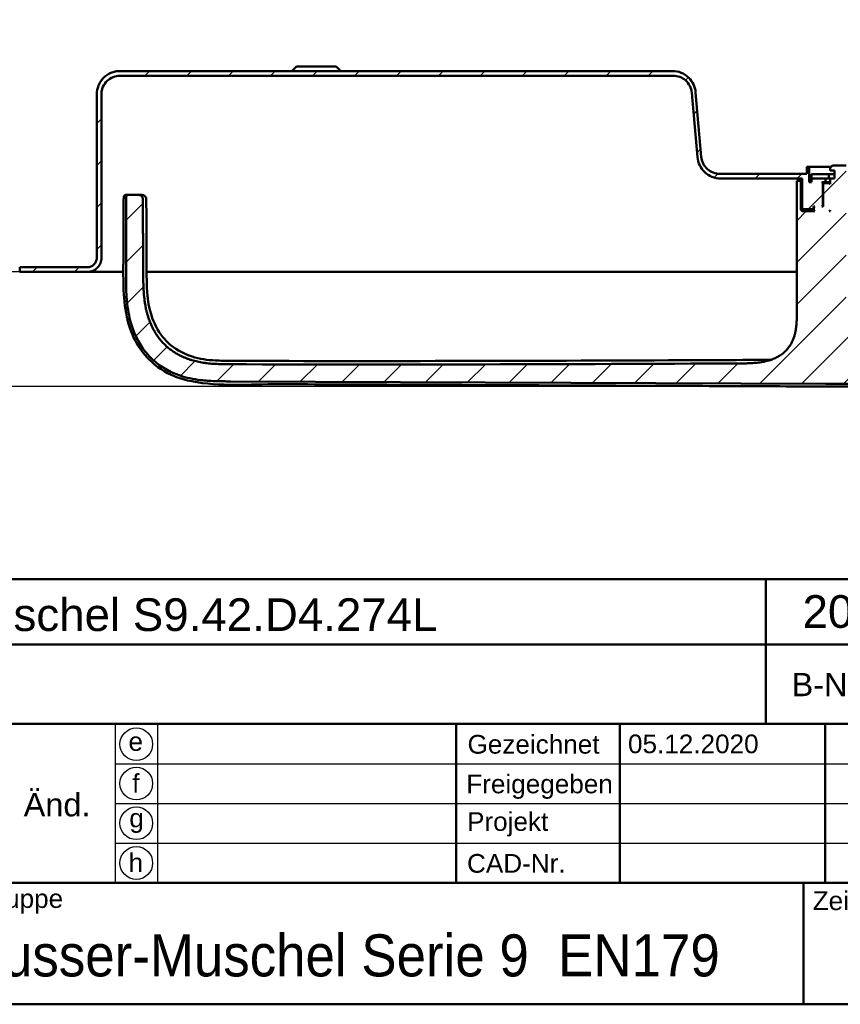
# Model space of a CAD drawing. Header units: millimetres. Extents: x 20 to 833, y 20 to 574.
# Tile 12 of 21: x 542 to 718, y 20 to 231. Entities that reach past the tile are written whole.
import ezdxf
from ezdxf.enums import TextEntityAlignment as Align

# ---------------------------------------------------------------- set-up
doc = ezdxf.new("R2010")
doc.units = ezdxf.units.MM
doc.header["$LTSCALE"] = 2
for name, color, linetype, lineweight in [('Bemaßungen(DIN)', 7, 'Continuous', 25), ('Sichtbare Kanten(DIN)', 7, 'Continuous', 50), ('Skizziergeometrie(DIN)', 7, 'Continuous', 50), ('Skizzierlinie(DIN)', 7, 'Continuous', 25), ('Symbole(DIN)', 7, 'Continuous', 25)]:
    doc.layers.add(name, color=color, linetype=linetype, lineweight=lineweight)
doc.layers.add('Schraffur', color=179, linetype='Continuous', lineweight=9, true_color=0x1e1e47)
doc.styles.add('Aktuell-DIN', font='arial.ttf')
doc.styles.add('STANDARD-DIN~0', font='arial.ttf')
doc.styles.add('Textstil10', font='arial.ttf')
doc.styles.add('Textstil41', font='arial.ttf', dxfattribs={"width": 0.8})
doc.styles.add('Textstil83', font='arial.ttf', dxfattribs={"width": 0.8})
doc.dimstyles.new('CAD-LAN', dxfattribs={"dimscale": 2, "dimtxt": 3.5, "dimasz": 2.5, "dimexe": 3.175, "dimexo": 0, "dimgap": 0.8, "dimtad": 1, "dimrnd": 1e-08, "dimtxsty": 'STANDARD-DIN~0', "dimcen": 0.09, "dimdle": 10, "dimclrd": 250, "dimclre": 250, "dimclrt": 250, "dimadec": 0, "dimazin": 2, "dimtfac": 1, "dimtmove": 0, "dimatfit": 3, "dimfxl": 1, "dimtolj": 1, "dimtzin": 0, "dimlwd": 25, "dimlwe": 25, "dimarcsym": 0})

# ---------------------------------------------------------------- blocks, each defined once
blk = doc.blocks.new('Ränder Standardrahmen')
at = {"layer": 'Skizziergeometrie(DIN)', "flags": 128}
blk.add_lwpolyline([(10, 10), (10, 287), (410, 287), (410, 10), (10, 10)], dxfattribs=at)
blk = doc.blocks.new('Schriftfelder Heusser')
at = {"layer": 'Skizziergeometrie(DIN)'}
for p, q in [((101, 236.92), (291, 236.92)), ((232, 229.92), (232, 236.92)), ((101, 229.92), (291, 229.92)), ((232, 229.92), (232, 221.42)), ((101, 221.42), (291, 221.42)), ((198.85, 221.42), (198.85, 204.42)), ((216.35, 221.42), (216.35, 204.42)), ((238.35, 221.42), (238.35, 204.42)), ((101, 204.42), (291, 204.42)), ((236, 204.42), (236, 191.42)), ((291, 191.42), (101, 191.42))]:
    blk.add_line(p, q, dxfattribs=at)
at = {"layer": 'Skizzierlinie(DIN)'}
for p, q in [((162.35, 221.42), (162.35, 204.42)), ((166.85, 221.42), (166.85, 204.42)), ((162.35, 217.17), (278, 217.17)), ((162.35, 212.92), (278, 212.92)), ((162.35, 208.67), (278, 208.67))]:
    blk.add_line(p, q, dxfattribs=at)
for centre in [(164.6, 219.25), (164.6, 215.04), (164.6, 210.79), (164.6, 206.54)]:
    blk.add_circle(centre, 1.75, dxfattribs=at)
at = {"layer": 'Symbole(DIN)', "color": 179, "true_color": 0x262659, "style": 'Aktuell-DIN'}
for s, insert, char_height, attachment_point in [('B-Nummer', (234.74, 225.62), 2.489, 4), ('\\fArial|b0|i0;Gezeichnet', (200.05, 219.23), 2, 4), ('\\fArial|b0|i0;e', (164.54, 219.53), 2, 5), ('\\fArial|b0|i0;f', (164.55, 215.06), 2, 5), ('\\fArial|b0|i0;Freigegeben', (199.92, 216), 2, 1), ('\\fArial|b0|i0;Projekt', (200, 211.98), 2, 1), ('\\fArial|b0|i0;g', (164.63, 211.05), 2, 5), ('\\fArial|b0|i0;h', (164.55, 206.57), 2, 5), ('\\fArial|b0|i0;CAD-Nr.', (200, 207.5), 2, 1), ('\\fArial|b0|i0;\\H2.0000;Baugruppe', (143.1, 203.73), 2, 1), ('\\fArial|b0|i0;Zeichnungs-Nr.', (237, 203.5), 2, 1)]:
    blk.add_mtext(s, dxfattribs=dict(at, insert=insert, char_height=char_height, attachment_point=attachment_point))
at = {"layer": 'Symbole(DIN)', "color": 179, "true_color": 0x262659, "insert": (156.12, 212.76), "char_height": 2.489, "width": 12.3494, "attachment_point": 5, "style": 'Aktuell-DIN'}
blk.add_mtext('Änd.', dxfattribs=at)
at = {"layer": 'Symbole(DIN)', "color": 7, "insert": (143.1, 196.62), "char_height": 4.5, "width": 90.18, "attachment_point": 4, "style": 'Aktuell-DIN'}
blk.add_mtext('\\fArial|b0|i0;\\W0.90;\\H4.5000;Heusser-Muschel Serie 9  EN179', dxfattribs=at)
at = {"layer": 'Symbole(DIN)', "color": 179, "true_color": 0x262659, "style": 'Textstil10'}
blk.add_attdef('ERSTELLUNGSDATUM_001', (217.23, 218.29), '', height=2, dxfattribs=at)
at = {"layer": 'Symbole(DIN)', "color": 179, "true_color": 0x262659}
for tag, height, style, p in [('AUTOR', 2.49, 'Aktuell-DIN', (240.03, 219.26)), ('KONTROLLDATUM', 2, 'Textstil10', (217.42, 215.04)), ('KONTROLLIERT_VON', 2, 'Textstil10', (239.98, 215.05))]:
    blk.add_attdef(tag, text='', height=height, dxfattribs=dict(at, style=style)).set_placement(p, align=Align.MIDDLE_LEFT)
at = {"layer": 'Symbole(DIN)', "color": 7, "style": 'Textstil83', "width": 0.8}
blk.add_attdef('Anfänglicher_Ansichtsmaßstab_001', (281.57, 213.34), '', height=2.3, dxfattribs=at)
at = {"layer": 'Symbole(DIN)', "color": 179, "true_color": 0x262659, "style": 'Textstil10'}
blk.add_attdef('PROJEKT', text='', height=2, dxfattribs=at).set_placement((217.77, 209.72), align=Align.BOTTOM_LEFT)
at = {"layer": 'Symbole(DIN)', "color": 7, "style": 'Textstil41', "width": 0.8}
blk.add_attdef('STATUS', text='', height=5, dxfattribs=at).set_placement((284.53, 195.86), align=Align.MIDDLE_CENTER)
blk = doc.blocks.new('*D28')
at = {"layer": 'Bemaßungen(DIN)', "color": 250, "linetype": 'Continuous', "lineweight": 25, "true_color": 0x3f3f3f, "transparency": 16777216}
for p, q in [((542.23, 176.77), (515.88, 176.77)), ((522.23, 157.22), (522.23, 171.77)), ((714.58, 152.22), (515.88, 152.22))]:
    blk.add_line(p, q, dxfattribs=at)
at = {"layer": 'Bemaßungen(DIN)', "color": 250, "linetype": 'Continuous', "true_color": 0x3f3f3f, "transparency": 16777216}
for points in [[(521.4, 171.77), (523.07, 171.77), (522.23, 176.77)], [(521.4, 157.22), (523.07, 157.22), (522.23, 152.22)]]:
    blk.add_solid(points, dxfattribs=at)
at = {"layer": 'Defpoints', "color": 0, "linetype": 'Continuous', "transparency": 16777216}
for p in [(522.23, 176.77), (542.23, 176.77), (714.58, 152.22)]:
    blk.add_point(p, dxfattribs=at)
at = {"layer": 'Bemaßungen(DIN)', "color": 250, "linetype": 'Continuous', "lineweight": 25, "true_color": 0x3f3f3f, "transparency": 16777216, "insert": (513.49, 159.39), "char_height": 7, "attachment_point": 1, "rotation": 90, "style": 'STANDARD-DIN~0'}
blk.add_mtext('\\A1;25', dxfattribs=at)

msp = doc.modelspace()

# ---------------------------------------------------------------- hatches: boundary and pattern name
at = {"layer": 'Schraffur'}
h = msp.add_hatch(dxfattribs=at)
h.set_pattern_fill('ANSI31', color=256, scale=50.8, style=0)
h.set_pattern_definition([(45, (0, 0), (-4.49013, 4.49013), [])])
edge = h.paths.add_edge_path()
edge.add_line((749.734, 192.771), (749.734, 179.771))
edge.add_spline(control_points=[(749.734, 179.771), (749.734, 179.563), (749.755, 179.355), (749.84, 178.953), (749.901, 178.76), (750.14, 178.212), (750.368, 177.885), (750.928, 177.345), (751.253, 177.134), (751.966, 176.845), (752.347, 176.771), (752.734, 176.771)], knot_values=[-0.4735831, -0.4735831, -0.4735831, -0.4735831, -0.4108832, -0.4108832, -0.3500812, -0.3500812, -0.2314327, -0.2314327, -0.1160757, -0.1160757, -0.0000071, -0.0000071, -0.0000071, -0.0000071], degree=3, periodic=0)
edge.add_line((752.734, 176.771), (756.234, 176.771))
edge.add_line((756.234, 176.771), (756.234, 177.741))
edge.add_line((756.234, 177.741), (755.234, 177.741))
edge.add_line((755.234, 177.741), (755.234, 177.771))
edge.add_line((755.234, 177.771), (752.734, 177.771))
edge.add_spline(control_points=[(752.734, 177.771), (752.595, 177.771), (752.456, 177.786), (752.188, 177.842), (752.06, 177.883), (751.695, 178.042), (751.476, 178.194), (751.116, 178.567), (750.975, 178.784), (750.783, 179.26), (750.734, 179.513), (750.734, 179.771)], knot_values=[-0.3157143, -0.3157143, -0.3157143, -0.3157143, -0.2739221, -0.2739221, -0.2333875, -0.2333875, -0.1542884, -0.1542884, -0.0773838, -0.0773838, 0, 0, 0, 0], degree=3, periodic=0)
edge.add_line((750.734, 179.771), (750.734, 192.771))
edge.add_spline(control_points=[(750.734, 192.771), (750.734, 193.119), (750.698, 193.465), (750.557, 194.136), (750.455, 194.457), (750.057, 195.369), (749.677, 195.915), (748.744, 196.815), (748.202, 197.168), (747.013, 197.649), (746.379, 197.771), (745.734, 197.771)], knot_values=[-0.7893052, -0.7893052, -0.7893052, -0.7893052, -0.6848053, -0.6848053, -0.5834686, -0.5834686, -0.3857211, -0.3857211, -0.1934595, -0.1934595, 0, 0, 0, 0], degree=3, periodic=0)
edge.add_line((745.734, 197.771), (736.734, 197.771))
edge.add_line((736.734, 197.771), (736.734, 199.271))
edge.add_line((736.734, 199.271), (736.234, 199.271))
edge.add_line((736.234, 199.271), (736.234, 195.971))
edge.add_line((736.234, 195.971), (735.734, 195.971))
edge.add_line((735.734, 195.971), (735.734, 196.771))
edge.add_line((735.734, 196.771), (732.75, 196.771))
edge.add_line((732.75, 196.771), (732.75, 197.671))
edge.add_line((732.75, 197.671), (730.834, 197.671))
edge.add_line((730.834, 197.671), (730.834, 198.471))
edge.add_line((730.834, 198.471), (731.734, 198.471))
edge.add_line((731.734, 198.471), (731.734, 199.071))
edge.add_line((731.734, 199.071), (731.234, 199.571))
edge.add_line((731.234, 199.571), (728.284, 199.571))
edge.add_line((728.284, 199.571), (728.284, 184.73))
edge.add_line((728.284, 184.73), (737.792, 184.73))
edge.add_line((737.792, 184.73), (738.777, 185.714))
edge.add_line((738.777, 185.714), (738.777, 193.771))
edge.add_line((738.777, 193.771), (738.777, 196.271))
edge.add_line((738.777, 196.271), (738.034, 196.271))
edge.add_line((738.034, 196.271), (738.034, 190.071))
edge.add_line((738.034, 190.071), (737.734, 189.771))
edge.add_line((737.734, 189.771), (735.034, 189.771))
edge.add_line((735.034, 189.771), (735.234, 189.971))
edge.add_line((735.234, 189.971), (735.234, 190.571))
edge.add_line((735.234, 190.571), (735.034, 190.771))
edge.add_line((735.034, 190.771), (735.334, 190.771))
edge.add_line((735.334, 190.771), (735.334, 190.271))
edge.add_line((735.334, 190.271), (735.434, 190.171))
edge.add_line((735.434, 190.171), (737.534, 190.171))
edge.add_line((737.534, 190.171), (737.734, 190.371))
edge.add_line((737.734, 190.371), (737.734, 196.771))
edge.add_line((737.734, 196.771), (745.734, 196.771))
edge.add_spline(control_points=[(745.734, 196.771), (746.012, 196.771), (746.289, 196.743), (746.825, 196.63), (747.083, 196.548), (747.812, 196.23), (748.249, 195.926), (748.969, 195.179), (749.251, 194.746), (749.636, 193.794), (749.734, 193.287), (749.734, 192.771)], knot_values=[-0.6314442, -0.6314442, -0.6314442, -0.6314442, -0.5478443, -0.5478443, -0.4667749, -0.4667749, -0.3085769, -0.3085769, -0.1547676, -0.1547676, 0, 0, 0, 0], degree=3, periodic=0)
h.paths.add_polyline_path([(733.234, 190.771), (733.234, 195.571), (733.034, 195.771), (731.934, 195.771), (731.734, 195.571), (731.734, 196.771), (732.734, 196.771), (732.734, 195.971), (733.484, 195.971), (733.284, 195.771), (733.284, 190.971), (733.484, 190.771)], flags=0)
h.paths.add_polyline_path([(731.934, 189.771), (731.734, 189.771), (731.734, 189.971)], flags=0)
edge = h.paths.add_edge_path()
edge.add_line((542.234, 177.771), (542.234, 176.771))
edge.add_line((542.234, 176.771), (556.734, 176.771))
edge.add_spline(control_points=[(556.734, 176.771), (556.943, 176.771), (557.15, 176.793), (557.552, 176.877), (557.745, 176.939), (558.293, 177.177), (558.62, 177.405), (559.16, 177.966), (559.372, 178.29), (559.661, 179.004), (559.734, 179.384), (559.734, 179.771)], knot_values=[-0.4735814, -0.4735814, -0.4735814, -0.4735814, -0.4108832, -0.4108832, -0.3500812, -0.3500812, -0.2314327, -0.2314327, -0.1160757, -0.1160757, 0, 0, 0, 0], degree=3, periodic=0)
edge.add_line((559.734, 179.771), (559.734, 214.771))
edge.add_spline(control_points=[(559.734, 214.771), (559.734, 215.05), (559.762, 215.326), (559.875, 215.863), (559.957, 216.12), (560.275, 216.85), (560.579, 217.286), (561.326, 218.006), (561.759, 218.288), (562.711, 218.674), (563.218, 218.771), (563.734, 218.771)], knot_values=[-0.6314442, -0.6314442, -0.6314442, -0.6314442, -0.5478443, -0.5478443, -0.4667749, -0.4667749, -0.3085769, -0.3085769, -0.1547676, -0.1547676, 0, 0, 0, 0], degree=3, periodic=0)
edge.add_line((563.734, 218.771), (682.136, 218.771))
edge.add_spline(control_points=[(682.136, 218.771), (682.624, 218.771), (683.104, 218.684), (683.999, 218.343), (684.406, 218.099), (685.148, 217.453), (685.468, 217.045), (685.935, 216.129), (686.076, 215.633), (686.121, 215.12)], knot_values=[-0.5965767, -0.5965767, -0.5965767, -0.5965767, -0.4502726, -0.4502726, -0.3087981, -0.3087981, -0.1544759, -0.1544759, 0, 0, 0, 0], degree=3, periodic=0)
edge.add_line((686.121, 215.12), (687.327, 201.336))
edge.add_spline(control_points=[(687.327, 201.336), (687.38, 200.728), (687.542, 200.14), (688.064, 199.062), (688.412, 198.582), (689.297, 197.729), (689.84, 197.375), (691.031, 196.893), (691.664, 196.771), (692.308, 196.771)], knot_values=[-0.7457209, -0.7457209, -0.7457209, -0.7457209, -0.5628408, -0.5628408, -0.3859976, -0.3859976, -0.1930948, -0.1930948, 0, 0, 0, 0], degree=3, periodic=0)
edge.add_line((692.308, 196.771), (709.734, 196.771))
edge.add_line((709.734, 196.771), (709.734, 190.371))
edge.add_line((709.734, 190.371), (709.934, 190.171))
edge.add_line((709.934, 190.171), (712.034, 190.171))
edge.add_line((712.034, 190.171), (712.134, 190.271))
edge.add_line((712.134, 190.271), (712.134, 190.771))
edge.add_line((712.134, 190.771), (712.434, 190.771))
edge.add_line((712.434, 190.771), (712.234, 190.571))
edge.add_line((712.234, 190.571), (712.234, 189.971))
edge.add_line((712.234, 189.971), (712.434, 189.771))
edge.add_line((712.434, 189.771), (709.734, 189.771))
edge.add_line((709.734, 189.771), (709.434, 190.071))
edge.add_line((709.434, 190.071), (709.434, 196.271))
edge.add_line((709.434, 196.271), (708.59, 196.271))
edge.add_line((708.59, 196.271), (708.59, 193.771))
edge.add_line((708.59, 193.771), (708.59, 168.355))
edge.add_spline(control_points=[(708.59, 168.355), (708.59, 163.909), (708.59, 160.351), (705.063, 157.221), (701.036, 157.203), (696.003, 157.181)], knot_values=[0, 0, 0, 0, 0, 0, 1, 1, 1, 1, 1, 1], degree=5, periodic=0)
edge.add_spline(control_points=[(696.003, 157.181), (659.806, 157.023), (623.609, 156.88), (587.413, 157.009)], knot_values=[0.0000183, 0.0000183, 0.0000183, 0.0000183, 10.8591286, 10.8591286, 10.8591286, 10.8591286], degree=3, periodic=0)
edge.add_spline(control_points=[(587.413, 157.009), (580.876, 157.032), (574.916, 157.061), (568.724, 162.737), (568.697, 169.218), (568.663, 177.309)], knot_values=[0, 0, 0, 0, 0, 0, 1, 1, 1, 1, 1, 1], degree=5, periodic=0)
edge.add_spline(control_points=[(568.663, 177.309), (568.632, 184.606), (568.616, 188.493), (568.614, 191.857)], knot_values=[0, 0, 0, 0, 1.0033721, 1.0033721, 1.0033721, 1.0033721], weights=[1.044297, 1.00552, 1.0006869, 1.0000845], degree=3, periodic=0)
edge.add_spline(control_points=[(568.614, 191.857), (568.614, 192.424), (568.614, 192.931), (568.301, 193.271), (567.779, 193.271), (567.203, 193.271)], knot_values=[0, 0, 0, 0, 0, 0, 1, 1, 1, 1, 1, 1], degree=5, periodic=0)
edge.add_line((567.203, 193.271), (565.614, 193.271))
edge.add_spline(control_points=[(565.614, 193.271), (565.508, 193.271), (565.4, 193.271), (565.267, 193.234), (565.23, 193.218), (565.164, 193.172), (565.138, 193.144), (565.091, 193.069), (565.075, 193.022), (565.048, 192.89), (565.048, 192.797), (565.048, 192.706)], knot_values=[-0.0997525, -0.0997525, -0.0997525, -0.0997525, -0.0687231, -0.0687231, -0.0556331, -0.0556331, -0.0432165, -0.0432165, -0.0273736, -0.0273736, -0.0000528, -0.0000528, -0.0000528, -0.0000528], degree=3, periodic=0)
edge.add_spline(control_points=[(565.048, 192.706), (565.048, 190.78), (565.044, 188.941), (565.038, 187.005), (565.032, 185.065), (565.025, 183.067), (565.017, 181.137), (565.011, 179.851), (565.006, 178.566), (565, 177.28)], knot_values=[0, 0, 0, 0, 0.4100205, 0.4100205, 0.4100205, 0.82096, 0.82096, 0.82096, 1.0946134, 1.0946134, 1.0946134, 1.0946134], degree=3, periodic=0)
edge.add_spline(control_points=[(565, 177.28), (564.995, 176.144), (564.989, 175.005), (565.017, 173.791), (565.045, 172.577), (565.107, 171.51), (565.194, 170.592), (565.369, 168.755), (565.652, 167.259), (566.056, 165.85), (567.669, 160.213), (571.292, 156.33), (576.583, 154.567), (577.906, 154.126), (579.311, 153.812), (581.038, 153.61), (581.901, 153.509), (582.904, 153.434), (584.046, 153.394), (585.188, 153.353), (586.259, 153.35), (587.328, 153.345)], knot_values=[0, 0, 0, 0, 0.2406476, 0.2406476, 0.2406476, 0.4812952, 0.4812952, 0.4812952, 0.9625904, 0.9625904, 0.9625904, 2.8877711, 2.8877711, 2.8877711, 3.3690663, 3.3690663, 3.3690663, 3.6097139, 3.6097139, 3.6097139, 3.8503615, 3.8503615, 3.8503615, 3.8503615], degree=3, periodic=0)
edge.add_line((587.328, 153.345), (714.802, 152.799))
edge.add_spline(control_points=[(714.802, 152.799), (716.268, 152.792), (717.735, 152.785), (719.294, 152.829), (720.854, 152.873), (722.236, 152.963), (723.59, 153.118)], knot_values=[0, 0, 0, 0, 0.4403832, 0.4403832, 0.4403832, 0.8807664, 0.8807664, 0.8807664, 0.8807664], degree=3, periodic=0)
edge.add_spline(control_points=[(723.59, 153.118), (725.37, 153.321), (726.981, 153.626), (728.494, 154.047)], knot_values=[0, 0, 0, 0, 0.5001725, 0.5001725, 0.5001725, 0.5001725], degree=3, periodic=0)
edge.add_spline(control_points=[(728.494, 154.047), (730.029, 154.473), (731.71, 155.088), (733.536, 155.893)], knot_values=[0, 0, 0, 0, 0.5374565, 0.5374565, 0.5374565, 0.5374565], degree=3, periodic=0)
edge.add_spline(control_points=[(733.536, 155.893), (733.999, 156.097), (734.333, 156.251), (734.737, 156.447), (735.14, 156.643), (735.534, 156.844), (735.928, 157.047), (736.026, 157.098), (736.124, 157.149), (736.223, 157.2), (736.518, 157.352), (736.813, 157.504), (737.111, 157.652), (737.16, 157.676), (737.21, 157.701), (737.259, 157.725), (737.309, 157.75), (737.359, 157.774), (737.409, 157.798), (737.658, 157.918), (737.91, 158.034), (738.167, 158.141), (738.218, 158.162), (738.269, 158.183), (738.319, 158.203)], knot_values=[0, 0, 0, 0, 0.1300988, 0.1300988, 0.1300988, 0.2601975, 0.2601975, 0.2601975, 0.2927222, 0.2927222, 0.2927222, 0.3902963, 0.3902963, 0.3902963, 0.4065586, 0.4065586, 0.4065586, 0.422821, 0.422821, 0.422821, 0.5041327, 0.5041327, 0.5041327, 0.5203951, 0.5203951, 0.5203951, 0.5203951], degree=3, periodic=0)
edge.add_spline(control_points=[(738.319, 158.203), (738.412, 158.24), (738.503, 158.274), (738.619, 158.349), (738.656, 158.38), (738.717, 158.461), (738.738, 158.507), (738.777, 158.65), (738.777, 158.755), (738.777, 158.859)], knot_values=[-0.0935252, -0.0935252, -0.0935252, -0.0935252, -0.0642653, -0.0642653, -0.0483657, -0.0483657, -0.0312512, -0.0312512, 0, 0, 0, 0], degree=3, periodic=0)
edge.add_line((738.777, 158.859), (738.777, 178.828))
edge.add_line((738.777, 178.828), (737.792, 179.813))
edge.add_line((737.792, 179.813), (728.284, 179.813))
edge.add_line((728.284, 179.813), (728.284, 164.571))
edge.add_line((728.284, 164.571), (719.184, 164.571))
edge.add_line((719.184, 164.571), (719.184, 199.571))
edge.add_line((719.184, 199.571), (716.234, 199.571))
edge.add_line((716.234, 199.571), (715.734, 199.071))
edge.add_line((715.734, 199.071), (715.734, 198.471))
edge.add_line((715.734, 198.471), (716.634, 198.471))
edge.add_line((716.634, 198.471), (716.634, 196.771))
edge.add_line((716.634, 196.771), (715.734, 196.771))
edge.add_line((715.734, 196.771), (715.734, 195.571))
edge.add_line((715.734, 195.571), (715.534, 195.771))
edge.add_line((715.534, 195.771), (714.434, 195.771))
edge.add_line((714.434, 195.771), (714.234, 195.571))
edge.add_line((714.234, 195.571), (714.234, 190.771))
edge.add_line((714.234, 190.771), (713.984, 190.771))
edge.add_line((713.984, 190.771), (714.184, 190.971))
edge.add_line((714.184, 190.971), (714.184, 195.771))
edge.add_line((714.184, 195.771), (713.984, 195.971))
edge.add_line((713.984, 195.971), (714.734, 195.971))
edge.add_line((714.734, 195.971), (714.734, 196.771))
edge.add_line((714.734, 196.771), (711.734, 196.771))
edge.add_line((711.734, 196.771), (711.734, 195.971))
edge.add_line((711.734, 195.971), (711.234, 195.971))
edge.add_line((711.234, 195.971), (711.234, 199.271))
edge.add_line((711.234, 199.271), (710.734, 199.271))
edge.add_line((710.734, 199.271), (710.734, 197.771))
edge.add_line((710.734, 197.771), (692.104, 197.771))
edge.add_spline(control_points=[(692.104, 197.771), (691.615, 197.771), (691.134, 197.859), (690.237, 198.202), (689.829, 198.448), (689.087, 199.096), (688.768, 199.505), (688.303, 200.421), (688.163, 200.918), (688.119, 201.431)], knot_values=[-0.5973968, -0.5973968, -0.5973968, -0.5973968, -0.4506663, -0.4506663, -0.3087924, -0.3087924, -0.1544816, -0.1544816, 0, 0, 0, 0], degree=3, periodic=0)
edge.add_line((688.119, 201.431), (686.943, 215.197))
edge.add_spline(control_points=[(686.943, 215.197), (686.891, 215.806), (686.729, 216.397), (686.207, 217.478), (685.858, 217.959), (684.972, 218.814), (684.428, 219.168), (683.238, 219.649), (682.604, 219.771), (681.961, 219.771)], knot_values=[-0.7467461, -0.7467461, -0.7467461, -0.7467461, -0.5633329, -0.5633329, -0.3859905, -0.3859905, -0.193102, -0.193102, 0, 0, 0, 0], degree=3, periodic=0)
edge.add_line((681.961, 219.771), (563.734, 219.771))
edge.add_spline(control_points=[(563.734, 219.771), (563.386, 219.771), (563.04, 219.736), (562.37, 219.595), (562.048, 219.492), (561.136, 219.095), (560.59, 218.715), (559.69, 217.781), (559.338, 217.24), (558.856, 216.05), (558.734, 215.416), (558.734, 214.771)], knot_values=[-0.7893052, -0.7893052, -0.7893052, -0.7893052, -0.6848053, -0.6848053, -0.5834686, -0.5834686, -0.3857211, -0.3857211, -0.1934595, -0.1934595, 0, 0, 0, 0], degree=3, periodic=0)
edge.add_line((558.734, 214.771), (558.734, 179.771))
edge.add_spline(control_points=[(558.734, 179.771), (558.734, 179.632), (558.72, 179.494), (558.663, 179.226), (558.622, 179.097), (558.463, 178.732), (558.311, 178.514), (557.938, 178.154), (557.721, 178.013), (557.245, 177.82), (556.992, 177.771), (556.734, 177.771)], knot_values=[-0.3157221, -0.3157221, -0.3157221, -0.3157221, -0.2739221, -0.2739221, -0.2333875, -0.2333875, -0.1542884, -0.1542884, -0.0773838, -0.0773838, -0.000002, -0.000002, -0.000002, -0.000002], degree=3, periodic=0)
edge.add_line((556.734, 177.771), (542.234, 177.771))
h.paths.add_polyline_path([(715.734, 189.771), (715.534, 189.771), (715.734, 189.971)], flags=0)

# ---------------------------------------------------------------- linework, layer by layer
at = {"layer": 'Sichtbare Kanten(DIN)'}
for p, q in [((681.961, 219.771), (563.734, 219.771)), ((601.484, 220.771), (600.484, 219.771)), ((601.484, 220.771), (609.984, 220.771)), ((609.984, 220.771), (610.984, 219.771)), ((563.734, 218.771), (682.136, 218.771)), ((686.121, 215.12), (687.327, 201.336)), ((688.119, 201.431), (686.943, 215.197)), ((558.734, 214.771), (558.734, 179.771)), ((558.734, 179.771), (558.734, 214.771)), ((559.734, 179.771), (559.734, 214.771)), ((711.234, 199.271), (710.734, 199.271)), ((710.734, 199.271), (710.734, 197.771)), ((711.234, 195.971), (711.234, 199.271)), ((711.234, 199.271), (715.934, 199.271)), ((716.234, 199.571), (715.734, 199.071)), ((715.734, 199.071), (715.734, 198.471)), ((715.734, 198.471), (716.634, 198.471)), ((719.184, 199.571), (716.234, 199.571)), ((716.634, 198.471), (716.634, 196.771)), ((710.734, 197.771), (692.104, 197.771)), ((692.308, 196.771), (709.734, 196.771)), ((709.434, 196.271), (708.59, 196.271)), ((708.59, 193.771), (708.59, 196.271)), ((708.59, 193.771), (708.59, 196.271)), ((709.434, 190.071), (709.434, 196.271)), ((709.734, 196.271), (709.434, 196.271)), ((709.734, 196.771), (709.734, 190.371)), ((714.734, 196.771), (711.734, 196.771)), ((711.734, 196.771), (711.734, 195.971)), ((715.476, 197.671), (711.776, 197.671)), ((711.776, 197.671), (711.776, 196.771)), ((714.734, 195.971), (714.734, 196.771)), ((714.734, 196.771), (714.755, 196.771)), ((714.755, 196.771), (715.476, 196.771)), ((716.634, 197.671), (715.476, 197.671)), ((715.476, 197.671), (715.476, 196.771)), ((715.476, 196.771), (715.734, 196.771)), ((716.634, 196.771), (715.734, 196.771)), ((715.734, 196.771), (715.734, 195.571)), ((711.734, 195.971), (711.234, 195.971)), ((714.184, 195.771), (713.984, 195.971)), ((713.984, 195.971), (714.734, 195.971)), ((714.184, 190.971), (714.184, 195.771)), ((714.184, 195.771), (714.434, 195.771)), ((714.434, 195.771), (714.234, 195.571)), ((714.234, 195.571), (714.234, 190.771)), ((715.534, 195.771), (714.434, 195.771)), ((715.734, 195.971), (714.734, 195.971)), ((715.734, 195.571), (715.534, 195.771)), ((715.734, 195.771), (715.534, 195.771)), ((565.614, 193.271), (567.203, 193.271)), ((567.203, 193.271), (567.907, 193.271)), ((708.59, 193.771), (708.59, 168.355)), ((708.59, 193.771), (708.59, 168.355)), ((709.734, 189.771), (709.434, 190.071)), ((712.234, 190.071), (709.434, 190.071)), ((709.734, 190.371), (709.934, 190.171)), ((712.434, 189.771), (709.734, 189.771)), ((709.934, 190.171), (712.034, 190.171)), ((712.034, 190.171), (712.134, 190.271)), ((712.034, 190.171), (712.234, 190.171)), ((712.134, 190.271), (712.134, 190.771)), ((712.134, 190.771), (712.434, 190.771)), ((712.234, 190.271), (712.134, 190.271)), ((712.434, 190.771), (712.234, 190.571)), ((712.234, 190.571), (712.234, 189.971)), ((712.234, 189.971), (712.434, 189.771)), ((713.984, 190.771), (714.184, 190.971)), ((714.234, 190.771), (713.984, 190.771)), ((714.234, 190.971), (714.184, 190.971)), ((715.534, 189.771), (715.734, 189.971)), ((715.734, 189.771), (715.534, 189.771)), ((715.734, 189.971), (715.734, 189.771)), ((558.734, 179.771), (558.734, 179.771)), ((542.234, 177.771), (542.234, 176.771)), ((556.734, 177.771), (542.234, 177.771)), ((542.234, 176.771), (556.734, 176.771)), ((556.758, 176.771), (564.418, 176.771)), ((569.394, 176.771), (582.272, 176.771)), ((582.272, 176.771), (708.59, 176.771)), ((714.802, 152.799), (587.328, 153.345))]:
    msp.add_line(p, q, dxfattribs=at)
for points, degree, knots in [([(563.734, 219.771), (563.386, 219.771), (563.04, 219.736), (562.37, 219.595), (562.048, 219.492), (561.136, 219.095), (560.59, 218.715), (559.69, 217.781), (559.338, 217.24), (558.856, 216.05), (558.734, 215.416), (558.734, 214.771)], 3, [-0.78930523, -0.78930523, -0.78930523, -0.78930523, -0.68480532, -0.68480532, -0.58346864, -0.58346864, -0.38572109, -0.38572109, -0.19345948, -0.19345948, 0, 0, 0, 0]), ([(686.943, 215.197), (686.891, 215.806), (686.729, 216.397), (686.207, 217.478), (685.858, 217.959), (684.972, 218.814), (684.428, 219.168), (683.238, 219.649), (682.604, 219.771), (681.961, 219.771)], 3, [-0.74674606, -0.74674606, -0.74674606, -0.74674606, -0.56333292, -0.56333292, -0.38599047, -0.38599047, -0.19310203, -0.19310203, -0.00000002, -0.00000002, -0.00000002, -0.00000002]), ([(559.734, 214.771), (559.734, 215.05), (559.762, 215.326), (559.875, 215.863), (559.957, 216.12), (560.275, 216.85), (560.579, 217.286), (561.326, 218.006), (561.759, 218.288), (562.711, 218.674), (563.218, 218.771), (563.734, 218.771)], 3, [-0.63144419, -0.63144419, -0.63144419, -0.63144419, -0.54784426, -0.54784426, -0.46677491, -0.46677491, -0.30857687, -0.30857687, -0.15476759, -0.15476759, 0, 0, 0, 0]), ([(682.136, 218.771), (682.624, 218.771), (683.104, 218.684), (683.999, 218.343), (684.406, 218.099), (685.148, 217.453), (685.468, 217.045), (685.935, 216.129), (686.076, 215.633), (686.121, 215.12)], 3, [-0.59657674, -0.59657674, -0.59657674, -0.59657674, -0.45027262, -0.45027262, -0.30879806, -0.30879806, -0.15447588, -0.15447588, 0, 0, 0, 0]), ([(687.327, 201.336), (687.38, 200.728), (687.542, 200.14), (688.064, 199.062), (688.412, 198.582), (689.297, 197.729), (689.84, 197.375), (691.031, 196.893), (691.664, 196.771), (692.308, 196.771)], 3, [-0.74572093, -0.74572093, -0.74572093, -0.74572093, -0.56284077, -0.56284077, -0.38599757, -0.38599757, -0.19309485, -0.19309485, 0, 0, 0, 0]), ([(692.104, 197.771), (691.615, 197.771), (691.134, 197.859), (690.237, 198.202), (689.829, 198.448), (689.087, 199.096), (688.768, 199.505), (688.303, 200.421), (688.163, 200.918), (688.119, 201.431)], 3, [-0.59739683, -0.59739683, -0.59739683, -0.59739683, -0.45066634, -0.45066634, -0.30879238, -0.30879238, -0.15448162, -0.15448162, 0, 0, 0, 0]), ([(723.586, 152.556), (719.232, 152.058), (714.824, 152.237), (703.106, 152.288), (695.77, 152.319), (666.425, 152.445), (644.417, 152.539), (614.156, 152.669), (605.903, 152.704), (591.458, 152.767), (585.161, 152.166), (577.822, 153.595), (576.574, 153.949), (573.383, 155.244), (571.499, 156.464), (568.748, 159.205), (567.718, 160.639), (566.115, 163.745), (565.537, 165.45), (564.691, 169.298), (564.515, 171.482), (564.366, 177.273), (564.455, 180.898), (564.474, 185.98), (564.478, 187.439), (564.484, 189.627), (564.486, 190.357), (564.486, 191.451), (564.484, 191.816), (564.489, 192.276), (564.49, 192.372), (564.497, 192.578), (564.502, 192.69), (564.524, 192.837), (564.534, 192.882), (564.57, 193.004), (564.604, 193.07), (564.691, 193.169), (564.743, 193.206), (564.851, 193.246), (564.899, 193.257), (564.983, 193.267), (565.016, 193.27), (565.07, 193.272), (565.09, 193.272), (565.131, 193.273), (565.153, 193.273), (565.173, 193.273)], 3, [0, 0, 0, 0, 1.3147732, 1.3147732, 3.5156069, 3.5156069, 10.1181079, 10.1181079, 12.5940457, 12.5940457, 14.4517512, 14.4517512, 14.8372417, 14.8372417, 15.4848677, 15.4848677, 16.0022412, 16.0022412, 16.5333209, 16.5333209, 17.1842684, 17.1842684, 18.2712861, 18.2712861, 18.7090006, 18.7090006, 18.9277979, 18.9277979, 19.037268, 19.037268, 19.0659314, 19.0659314, 19.1002429, 19.1002429, 19.1167144, 19.1167144, 19.1500843, 19.1500843, 19.1808225, 19.1808225, 19.1996381, 19.1996381, 19.21058, 19.21058, 19.2165994, 19.2165994, 19.2229076, 19.2229076, 19.2229076, 19.2229076]), ([(565.048, 192.706), (565.048, 190.78), (565.044, 188.941), (565.038, 187.005), (565.032, 185.065), (565.025, 183.067), (565.017, 181.137), (565.011, 179.851), (565.006, 178.566), (565, 177.28)], 3, [0, 0, 0, 0, 0.4100205, 0.4100205, 0.4100205, 0.82096, 0.82096, 0.82096, 1.0946134, 1.0946134, 1.0946134, 1.0946134]), ([(565.614, 193.271), (565.508, 193.271), (565.4, 193.271), (565.267, 193.234), (565.23, 193.218), (565.164, 193.172), (565.138, 193.144), (565.091, 193.069), (565.075, 193.022), (565.048, 192.89), (565.048, 192.797), (565.048, 192.706)], 3, [-0.099752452, -0.099752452, -0.099752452, -0.099752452, -0.068723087, -0.068723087, -0.055633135, -0.055633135, -0.043216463, -0.043216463, -0.027373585, -0.027373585, -0.000052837, -0.000052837, -0.000052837, -0.000052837]), ([(565.054, 193.262), (565.054, 193.262), (565.055, 193.262), (565.057, 193.263), (565.069, 193.264), (565.103, 193.268), (565.118, 193.269), (565.152, 193.271), (565.17, 193.272), (565.205, 193.273), (565.22, 193.273), (565.246, 193.274), (565.255, 193.274), (565.272, 193.274), (565.279, 193.274), (565.289, 193.274), (565.292, 193.274), (565.297, 193.274), (565.299, 193.274), (565.302, 193.274), (565.302, 193.274), (565.302, 193.274), (565.302, 193.274), (565.303, 193.274)], 3, [0.040889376, 0.040889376, 0.040889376, 0.040889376, 0.04351179, 0.04351179, 0.063943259, 0.063943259, 0.075266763, 0.075266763, 0.084557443, 0.084557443, 0.090252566, 0.090252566, 0.093339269, 0.093339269, 0.095419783, 0.095419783, 0.096311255, 0.096311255, 0.09697961, 0.09697961, 0.097042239, 0.097042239, 0.097097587, 0.097097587, 0.097097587, 0.097097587]), ([(565.22, 193.268), (565.215, 193.268), (565.21, 193.269), (565.204, 193.269), (565.198, 193.27), (565.192, 193.271), (565.191, 193.271)], 5, [1.370673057, 1.370673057, 1.370673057, 1.370673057, 1.370673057, 1.370673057, 1.391806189, 1.395873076, 1.395873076, 1.395873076, 1.395873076, 1.395873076, 1.395873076]), ([(565.198, 193.266), (565.198, 193.266), (565.199, 193.266), (565.203, 193.266), (565.212, 193.267), (565.24, 193.269), (565.26, 193.27), (565.305, 193.272), (565.323, 193.273), (565.357, 193.273), (565.37, 193.273), (565.392, 193.273), (565.401, 193.273), (565.409, 193.273)], 3, [0.043023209, 0.043023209, 0.043023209, 0.043023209, 0.048472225, 0.048472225, 0.065382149, 0.065382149, 0.082093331, 0.082093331, 0.090516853, 0.090516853, 0.094716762, 0.094716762, 0.097316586, 0.097316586, 0.097316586, 0.097316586]), ([(565.296, 193.267), (565.296, 193.267), (565.303, 193.268), (565.324, 193.269), (565.331, 193.269), (565.343, 193.27), (565.346, 193.27), (565.351, 193.27), (565.352, 193.27), (565.365, 193.271), (565.378, 193.271), (565.402, 193.272), (565.409, 193.272), (565.425, 193.272), (565.434, 193.272), (565.45, 193.272), (565.456, 193.272), (565.467, 193.272), (565.472, 193.272), (565.478, 193.272), (565.479, 193.272), (565.482, 193.272), (565.483, 193.272), (565.483, 193.272), (565.484, 193.272), (565.484, 193.272), (565.484, 193.272), (565.484, 193.272)], 3, [0.043257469, 0.043257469, 0.043257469, 0.043257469, 0.063911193, 0.063911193, 0.072195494, 0.072195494, 0.074953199, 0.074953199, 0.075872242, 0.075872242, 0.085106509, 0.085106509, 0.088411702, 0.088411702, 0.091991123, 0.091991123, 0.094059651, 0.094059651, 0.095367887, 0.095367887, 0.095908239, 0.095908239, 0.096110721, 0.096110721, 0.09616816, 0.09616816, 0.09618252, 0.09618252, 0.09618252, 0.09618252]), ([(565.382, 193.269), (565.382, 193.269), (565.393, 193.27), (565.424, 193.271), (565.433, 193.271), (565.45, 193.271), (565.458, 193.271), (565.472, 193.271), (565.477, 193.271), (565.491, 193.272), (565.499, 193.272), (565.513, 193.272), (565.518, 193.272), (565.525, 193.272), (565.528, 193.272), (565.531, 193.272), (565.532, 193.272), (565.533, 193.272), (565.533, 193.272), (565.534, 193.272)], 3, [0.041204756, 0.041204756, 0.041204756, 0.041204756, 0.068784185, 0.068784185, 0.076970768, 0.076970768, 0.082340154, 0.082340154, 0.085424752, 0.085424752, 0.08876935, 0.08876935, 0.090316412, 0.090316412, 0.091134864, 0.091134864, 0.091301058, 0.091301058, 0.091425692, 0.091425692, 0.091425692, 0.091425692]), ([(565.448, 193.27), (565.448, 193.27), (565.449, 193.27), (565.458, 193.27), (565.468, 193.271), (565.492, 193.271), (565.499, 193.271), (565.515, 193.271), (565.523, 193.271), (565.537, 193.271), (565.542, 193.271), (565.553, 193.271), (565.557, 193.271), (565.563, 193.271), (565.566, 193.271), (565.569, 193.271)], 3, [0.041130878, 0.041130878, 0.041130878, 0.041130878, 0.052585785, 0.052585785, 0.07295608, 0.07295608, 0.080887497, 0.080887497, 0.086067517, 0.086067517, 0.08868268, 0.08868268, 0.089993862, 0.089993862, 0.090808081, 0.090808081, 0.090808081, 0.090808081]), ([(565.494, 193.271), (565.494, 193.271), (565.495, 193.271), (565.501, 193.271), (565.512, 193.271), (565.537, 193.271), (565.542, 193.271), (565.552, 193.271), (565.557, 193.271), (565.567, 193.271), (565.57, 193.271), (565.576, 193.271), (565.578, 193.271), (565.581, 193.271), (565.583, 193.271), (565.586, 193.271), (565.588, 193.271), (565.59, 193.271), (565.591, 193.271), (565.592, 193.271), (565.592, 193.271), (565.593, 193.271), (565.593, 193.271), (565.593, 193.271)], 3, [0.042153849, 0.042153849, 0.042153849, 0.042153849, 0.051584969, 0.051584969, 0.077457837, 0.077457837, 0.082709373, 0.082709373, 0.08665462, 0.08665462, 0.088479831, 0.088479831, 0.089149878, 0.089149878, 0.089838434, 0.089838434, 0.090267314, 0.090267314, 0.090572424, 0.090572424, 0.090605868, 0.090605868, 0.090618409, 0.090618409, 0.090618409, 0.090618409]), ([(565.519, 193.271), (565.519, 193.271), (565.519, 193.271), (565.52, 193.271), (565.52, 193.271), (565.523, 193.271), (565.53, 193.271), (565.559, 193.271), (565.567, 193.271), (565.583, 193.271), (565.586, 193.271), (565.593, 193.271), (565.597, 193.271), (565.604, 193.271), (565.607, 193.271), (565.611, 193.271), (565.612, 193.271), (565.613, 193.271), (565.613, 193.271), (565.613, 193.271), (565.613, 193.271), (565.613, 193.271)], 3, [0.045423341, 0.045423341, 0.045423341, 0.045423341, 0.048719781, 0.048719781, 0.050905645, 0.050905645, 0.072892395, 0.072892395, 0.079342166, 0.079342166, 0.080984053, 0.080984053, 0.082214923, 0.082214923, 0.083325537, 0.083325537, 0.083462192, 0.083462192, 0.083530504, 0.083530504, 0.08354758, 0.08354758, 0.08354758, 0.08354758]), ([(565.521, 193.271), (565.521, 193.271), (565.525, 193.271), (565.539, 193.271), (565.546, 193.271), (565.561, 193.271), (565.566, 193.271), (565.575, 193.271), (565.58, 193.271), (565.588, 193.271), (565.591, 193.271), (565.597, 193.271), (565.6, 193.271), (565.604, 193.271), (565.605, 193.271), (565.607, 193.271)], 3, [0.042845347, 0.042845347, 0.042845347, 0.042845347, 0.063924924, 0.063924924, 0.077136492, 0.077136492, 0.081925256, 0.081925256, 0.085010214, 0.085010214, 0.086567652, 0.086567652, 0.087348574, 0.087348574, 0.087833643, 0.087833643, 0.087833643, 0.087833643]), ([(565.582, 193.271), (565.582, 193.271), (565.58, 193.271), (565.579, 193.271), (565.578, 193.271), (565.577, 193.271), (565.576, 193.271)], 5, [0.504286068, 0.504286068, 0.504286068, 0.504286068, 0.504286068, 0.504286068, 0.521884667, 0.544861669, 0.544861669, 0.544861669, 0.544861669, 0.544861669, 0.544861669]), ([(567.93, 193.271), (567.93, 193.271), (567.93, 193.271), (567.93, 193.271), (567.93, 193.271), (567.93, 193.271), (567.93, 193.271), (567.931, 193.271), (567.931, 193.271), (567.931, 193.271), (567.931, 193.271), (567.932, 193.271), (567.933, 193.271), (567.933, 193.271), (567.933, 193.271), (567.933, 193.271), (567.933, 193.271), (567.933, 193.271), (567.933, 193.271), (567.934, 193.271), (567.934, 193.271), (567.934, 193.271), (567.934, 193.271), (567.934, 193.271), (567.934, 193.271), (567.935, 193.271), (567.936, 193.271), (567.937, 193.271), (567.938, 193.271), (567.943, 193.271), (567.947, 193.271), (567.956, 193.271), (567.96, 193.271), (567.971, 193.271), (567.979, 193.271), (568.02, 193.271), (568.055, 193.271), (568.123, 193.27), (568.157, 193.27), (568.258, 193.267), (568.326, 193.264), (568.531, 193.247), (568.669, 193.224), (568.861, 193.15), (568.923, 193.119), (569.035, 193.04), (569.086, 192.992), (569.17, 192.884), (569.205, 192.824), (569.286, 192.635), (569.312, 192.498), (569.343, 192.193), (569.343, 192.023), (569.343, 191.853)], 3, [0, 0, 0, 0, 0.00007948, 0.00007948, 0.00023843, 0.00023843, 0.00055634, 0.00055634, 0.00119216, 0.00119216, 0.00247649, 0.00247649, 0.00263941, 0.00263941, 0.00267988, 0.00267988, 0.00270001, 0.00270001, 0.00272021, 0.00272021, 0.00274029, 0.00274029, 0.00278045, 0.00278045, 0.00286031, 0.00286031, 0.00317882, 0.00317882, 0.00381464, 0.00381464, 0.00640667, 0.00640667, 0.00768677, 0.00768677, 0.01025221, 0.01025221, 0.02044749, 0.02044749, 0.03062153, 0.03062153, 0.05097922, 0.05097922, 0.09220659, 0.09220659, 0.11272488, 0.11272488, 0.13329354, 0.13329354, 0.15379743, 0.15379743, 0.19482926, 0.19482926, 0.24572243, 0.24572243, 0.24572243, 0.24572243]), ([(556.734, 176.771), (556.943, 176.771), (557.15, 176.793), (557.552, 176.877), (557.745, 176.939), (558.293, 177.177), (558.62, 177.405), (559.16, 177.966), (559.372, 178.29), (559.661, 179.004), (559.734, 179.384), (559.734, 179.771)], 3, [-0.47358135, -0.47358135, -0.47358135, -0.47358135, -0.41088319, -0.41088319, -0.35008119, -0.35008119, -0.23143265, -0.23143265, -0.11607569, -0.11607569, 0, 0, 0, 0]), ([(558.734, 179.771), (558.734, 179.632), (558.72, 179.494), (558.663, 179.226), (558.622, 179.097), (558.463, 178.732), (558.311, 178.514), (557.938, 178.154), (557.721, 178.013), (557.245, 177.82), (556.992, 177.771), (556.734, 177.771)], 3, [-0.31572209, -0.31572209, -0.31572209, -0.31572209, -0.27392213, -0.27392213, -0.23338746, -0.23338746, -0.15428844, -0.15428844, -0.07738379, -0.07738379, -0.00000195, -0.00000195, -0.00000195, -0.00000195]), ([(587.328, 153.345), (586.259, 153.35), (585.188, 153.353), (584.046, 153.394), (582.904, 153.434), (581.901, 153.509), (581.038, 153.61), (579.311, 153.812), (577.906, 154.126), (576.583, 154.567), (571.292, 156.33), (567.669, 160.213), (566.056, 165.85), (565.652, 167.259), (565.369, 168.755), (565.194, 170.592), (565.107, 171.51), (565.045, 172.577), (565.017, 173.791), (564.989, 175.005), (564.995, 176.144), (565, 177.28)], 3, [0, 0, 0, 0, 0.2406476, 0.2406476, 0.2406476, 0.4812952, 0.4812952, 0.4812952, 0.9625904, 0.9625904, 0.9625904, 2.8877711, 2.8877711, 2.8877711, 3.3690663, 3.3690663, 3.3690663, 3.6097139, 3.6097139, 3.6097139, 3.8503615, 3.8503615, 3.8503615, 3.8503615]), ([(569.391, 177.309), (569.405, 174.018), (569.43, 170.63), (570.945, 165.815), (571.767, 164.192), (573.405, 162.18), (574.002, 161.58), (575.965, 159.973), (577.529, 159.165), (580.753, 158.145), (582.447, 157.907), (585.221, 157.749), (586.317, 157.744), (587.413, 157.74)], 3, [0, 0, 0, 0, 0.9871971, 0.9871971, 1.5142072, 1.5142072, 1.7654789, 1.7654789, 2.2752844, 2.2752844, 2.7801551, 2.7801551, 3.108808, 3.108808, 3.108808, 3.108808]), ([(556.734, 176.771), (556.734, 176.771), (556.734, 176.771), (556.734, 176.771), (556.734, 176.771), (556.735, 176.771), (556.735, 176.771), (556.738, 176.771), (556.744, 176.771), (556.758, 176.771)], 3, [18.94311531, 18.94311531, 18.94311531, 18.94311531, 18.97893752, 18.97893752, 19.00893239, 19.00893239, 19.03892725, 19.03892725, 19.18890158, 19.18890158, 19.18890158, 19.18890158]), ([(587.413, 157.74), (620.746, 157.624), (654.08, 157.736), (691.073, 157.893), (694.733, 157.909), (698.393, 157.925)], 3, [0, 0, 0, 0, 10.0001203, 10.0001203, 11.0980219, 11.0980219, 11.0980219, 11.0980219]), ([(698.393, 157.925), (699.46, 157.929), (700.529, 157.929), (702.106, 157.956), (702.626, 157.97), (703.139, 157.993)], 3, [0, 0, 0, 0, 0.32031018, 0.32031018, 0.4743031, 0.4743031, 0.4743031, 0.4743031]), ([(723.59, 153.118), (722.236, 152.963), (720.854, 152.873), (719.294, 152.829), (717.735, 152.785), (716.268, 152.792), (714.802, 152.799)], 3, [0, 0, 0, 0, 0.44038321, 0.44038321, 0.44038321, 0.88076642, 0.88076642, 0.88076642, 0.88076642])]:
    msp.add_open_spline(points, degree=degree, knots=knots, dxfattribs=at)
for points, degree in [([(565.181, 193.271), (565.179, 193.271), (565.176, 193.271), (565.173, 193.271)], 3), ([(565.428, 193.272), (565.425, 193.272), (565.421, 193.273), (565.417, 193.273), (565.413, 193.273), (565.409, 193.273)], 5), ([(565.496, 193.272), (565.494, 193.272), (565.491, 193.272), (565.489, 193.272), (565.486, 193.272), (565.484, 193.272)], 5), ([(565.574, 193.271), (565.573, 193.271), (565.572, 193.271), (565.571, 193.271), (565.57, 193.271), (565.569, 193.271)], 5), ([(568.614, 191.857), (568.614, 192.424), (568.614, 192.931), (568.301, 193.271), (567.779, 193.271), (567.203, 193.271)], 5), ([(567.907, 193.271), (567.917, 193.271), (567.927, 193.271), (567.937, 193.271), (567.947, 193.271), (567.957, 193.271)], 5), ([(569.343, 191.853), (569.346, 187.005), (569.371, 182.157), (569.391, 177.309)], 3), ([(587.413, 157.009), (580.876, 157.032), (574.916, 157.061), (568.724, 162.737), (568.697, 169.218), (568.663, 177.309)], 5), ([(708.59, 168.355), (708.59, 163.909), (708.59, 160.351), (705.063, 157.221), (701.036, 157.203), (696.003, 157.181)], 5), ([(696.003, 157.181), (659.806, 157.023), (623.609, 156.88), (587.413, 157.009)], 3)]:
    msp.add_open_spline(points, degree=degree, dxfattribs=at)
msp.add_rational_spline([(568.614, 191.857), (568.616, 188.493), (568.632, 184.606), (568.663, 177.309)], [1.0000845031, 1.00068688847, 1.005519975, 1.0442970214], degree=3, dxfattribs=at)

# ---------------------------------------------------------------- block references
at = {"xscale": 2, "yscale": 2, "zscale": 2}
msp.add_blockref('Ränder Standardrahmen', (0, 0), dxfattribs=at)
ref = msp.add_blockref('Schriftfelder Heusser', (238, -362.833), dxfattribs=dict(xscale=2, yscale=2, zscale=2))
ref.add_attrib('ERSTELLUNGSDATUM_001', '05.12.2020', (672.46, 73.748), dxfattribs={"layer": 'Symbole(DIN)', "color": 179, "true_color": 0x262659, "height": 4, "style": 'Textstil10'})

# ---------------------------------------------------------------- texts
at = {"layer": 'Symbole(DIN)', "color": 7, "char_height": 7, "attachment_point": 1, "style": 'Aktuell-DIN'}
for s, insert, width in [('{\\fArial|b0|i0;\\H7.0000;Heusser-Muschel S9.42.D4.274L}', (487.659, 106.906), 144.02821), ('{\\fArial|b0|i0;\\H7.0000;206633}', (709.83, 107.58), 32.62043)]:
    msp.add_mtext(s, dxfattribs=dict(at, insert=insert, width=width))

# ---------------------------------------------------------------- dimensions: what is measured, and where the dimension line sits
at = {"layer": 'Bemaßungen(DIN)', "color": 250, "linetype": 'Continuous', "lineweight": 25, "true_color": 0x3f3f3f}
dim = msp.add_linear_dim(base=(522.234, 176.771), p1=(714.584, 152.217), p2=(542.234, 176.771), angle=90, dimstyle='CAD-LAN', override={"dimgap": 0.8, "dimdec": 0, "dimtol": 0, "dimlim": 0, "dimtp": 0, "dimtm": 0, "dimtdec": 2, "dimtofl": 0, "dimatfit": 1}, dxfattribs=at)
dim.commit()
dim.dimension.update_dxf_attribs({"geometry": '*D28', "text_midpoint": (522.234, 164.494), "dimtype": 160})

doc.saveas('drawing.dxf')
